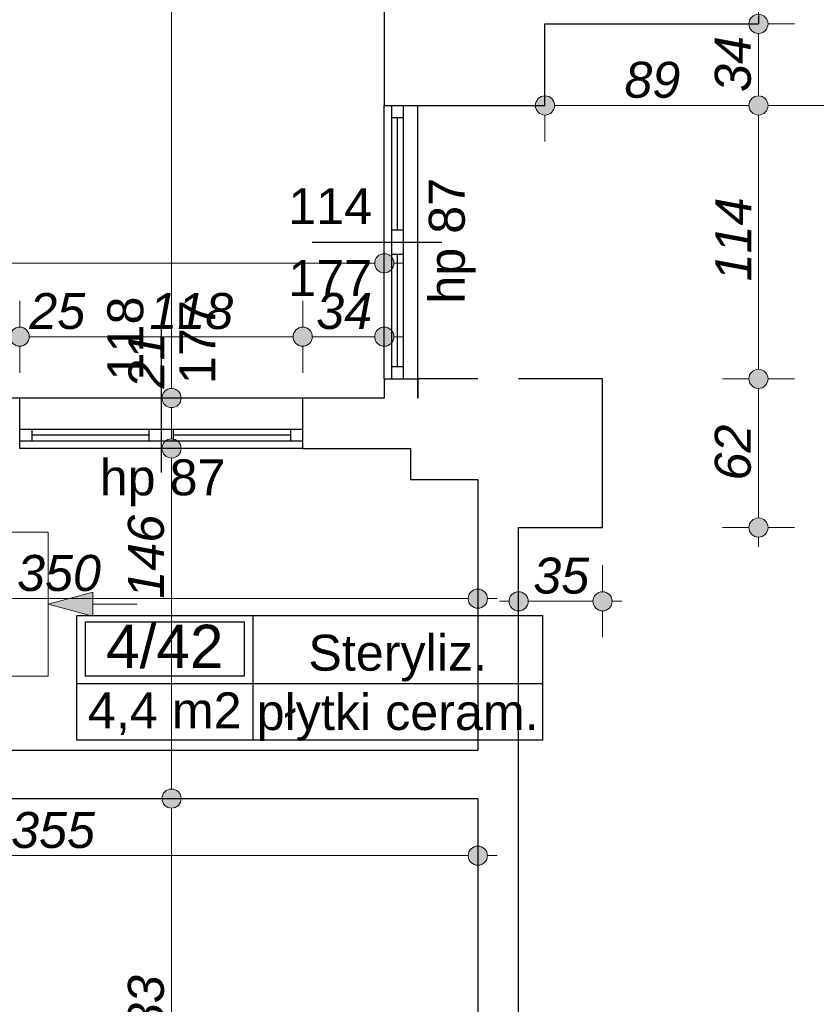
# Model space of a CAD drawing. Header units: millimetres. Extents: x -170998 to -45998, y 10557 to 52557.
# Tile 37 of 92: x -113128 to -109807, y 22062 to 26167. Entities that reach past the tile are written whole.
import ezdxf
from ezdxf.enums import TextEntityAlignment as Align

# ---------------------------------------------------------------- set-up
doc = ezdxf.new("R2010")
doc.units = ezdxf.units.MM
doc.header["$MEASUREMENT"] = 0
for name, color, linetype in [('Linia', 7, 'Continuous'), ('Obiekt', 7, 'Continuous'), ('Okno', 7, 'Continuous'), ('Strefa', 7, 'Continuous'), ('Słup', 7, 'Continuous'), ('Wymiary', 7, 'Continuous'), ('Ściana', 7, 'Continuous')]:
    doc.layers.add(name, color=color, linetype=linetype)
doc.styles.add('Arial', font='txt')
doc.dimstyles.new('GENERATED_STYLE__1', dxfattribs={"dimtxt": 150, "dimasz": 152, "dimexe": 0.18, "dimexo": 0, "dimgap": 0.09, "dimtad": 1, "dimtih": 1, "dimtoh": 1, "dimlfac": 0.1, "dimzin": 0, "dimdsep": 46, "dimtxsty": 'Arial', "dimblk": 'ARROWHEAD_11', "dimblk1": 'ARROWHEAD_11', "dimblk2": 'ARROWHEAD_11', "dimcen": 0.09, "dimclrd": 114, "dimclre": 114, "dimclrt": 114, "dimazin": 0, "dimtfac": 1, "dimtdec": 4, "dimtmove": 0, "dimatfit": 3, "dimfxl": 1, "dimtolj": 1, "dimtzin": 0, "dimarcsym": 0})
doc.dimstyles.new('GENERATED_STYLE__2', dxfattribs={"dimtxt": 150, "dimasz": 152, "dimexe": 0.18, "dimexo": 0, "dimgap": 0.09, "dimtad": 1, "dimlfac": 0.1, "dimzin": 0, "dimdsep": 46, "dimtxsty": 'Arial', "dimblk": 'ARROWHEAD_11', "dimblk1": 'ARROWHEAD_11', "dimblk2": 'ARROWHEAD_11', "dimcen": 0.09, "dimclrd": 114, "dimclre": 114, "dimclrt": 114, "dimazin": 0, "dimtfac": 1, "dimtdec": 4, "dimtmove": 0, "dimatfit": 3, "dimfxl": 1, "dimtolj": 1, "dimtzin": 0, "dimarcsym": 0})
doc.dimstyles.new('GENERATED_STYLE__3', dxfattribs={"dimtxt": 150, "dimasz": 152, "dimexe": 0.18, "dimexo": 0, "dimgap": 0.09, "dimtad": 1, "dimlfac": 0.1, "dimzin": 0, "dimdsep": 46, "dimtxsty": 'Arial', "dimblk": 'ARROWHEAD_11', "dimblk1": 'ARROWHEAD_11', "dimblk2": 'ARROWHEAD_11', "dimcen": 0.09, "dimclrd": 114, "dimclre": 114, "dimclrt": 114, "dimazin": 0, "dimtfac": 1, "dimtdec": 4, "dimtmove": 2, "dimatfit": 3, "dimfxl": 1, "dimtolj": 1, "dimtzin": 0, "dimarcsym": 0})

# ---------------------------------------------------------------- blocks, each defined once
blk = doc.blocks.new('Steryliz._4_42_42', base_point=(-112156.1, 23399.3))
at = {"layer": 'Strefa'}
for p, q in [((-112890.2, 23682.1), (-110948, 23682.1)), ((-112890.2, 23163.5), (-112890.2, 23682.1)), ((-112853.5, 23656.2), (-112192.8, 23656.2)), ((-112853.5, 23429.9), (-112853.5, 23656.2)), ((-112192.8, 23656.2), (-112192.8, 23429.9)), ((-112156.1, 23682.1), (-112156.1, 23163.5)), ((-110948, 23682.1), (-110948, 23163.5)), ((-112192.8, 23429.9), (-112853.5, 23429.9)), ((-112890.2, 23399.3), (-110948, 23399.3)), ((-110948, 23163.5), (-112890.2, 23163.5))]:
    blk.add_line(p, q, dxfattribs=at)
at = {"layer": 'Strefa', "style": 'Arial'}
for tag, height, p in [('ROOM_NUMBER', 180, (-112523.2, 23554.2)), ('ROOM_NAME', 150, (-111552.1, 23527.7)), ('ROOM_CALC_AREA', 150, (-112523.2, 23287.2)), ('floor_f', 150, (-111552.1, 23280.2))]:
    blk.add_attdef(tag, text='', height=height, dxfattribs=at).set_placement(p, align=Align.MIDDLE_CENTER)
blk = doc.blocks.new('*D493')
at = {"layer": 'Wymiary', "linetype": 'Continuous', "lineweight": 13}
for points in [[(-110898, 25809.3), (-110901.1, 25824.6), (-110909.7, 25837.6), (-110922.7, 25846.3), (-110938, 25849.3), (-110953.3, 25846.3), (-110966.3, 25837.6), (-110975, 25824.6), (-110978, 25809.3), (-110975, 25794), (-110966.3, 25781), (-110953.3, 25772.4), (-110938, 25769.3), (-110922.7, 25772.4), (-110909.7, 25781), (-110901.1, 25794)], [(-110008, 25809.3), (-110011.1, 25824.6), (-110019.7, 25837.6), (-110032.7, 25846.3), (-110048, 25849.3), (-110063.3, 25846.3), (-110076.3, 25837.6), (-110085, 25824.6), (-110088, 25809.3), (-110085, 25794), (-110076.3, 25781), (-110063.3, 25772.4), (-110048, 25769.3), (-110032.7, 25772.4), (-110019.7, 25781), (-110011.1, 25794)]]:
    blk.add_hatch(color=114, dxfattribs=at).paths.add_polyline_path(points)
at = {"layer": 'Wymiary', "color": 114, "lineweight": 13}
for p, q in [((-110938, 25849.3), (-110938, 25959.3)), ((-110048, 25849.3), (-110048, 25959.3)), ((-111018, 25809.3), (-110978, 25809.3)), ((-110898, 25809.3), (-110088, 25809.3)), ((-110938, 25659.3), (-110938, 25769.3)), ((-110048, 25659.3), (-110048, 25769.3))]:
    blk.add_line(p, q, dxfattribs=at)
for centre in [(-110938, 25809.3), (-110048, 25809.3)]:
    blk.add_circle(centre, 40, dxfattribs=at)
at = {"layer": 'Wymiary', "color": 114, "lineweight": 13, "insert": (-110606.8, 25839.3), "char_height": 150, "attachment_point": 7, "style": 'Arial'}
blk.add_mtext('\\A1;{\\fArial|b0|i1|c238|p38;89}', dxfattribs=at)
blk = doc.blocks.new('ARROWHEAD_11')
at = {"color": 0, "linetype": 'Continuous', "lineweight": 0}
blk.add_line((0, 0), (-1, 0), dxfattribs=at)
at = {"color": 0, "linetype": 'Continuous', "lineweight": 0, "const_width": 0.25, "flags": 128}
blk.add_lwpolyline([(-0.125, 0, 1), (0.125, 0, 1)], format="xyb", close=True, dxfattribs=at)
blk = doc.blocks.new('*D494')
at = {"layer": 'Wymiary', "linetype": 'Continuous', "lineweight": 13}
for points in [[(-110008, 25809.3), (-110011.1, 25824.6), (-110019.7, 25837.6), (-110032.7, 25846.3), (-110048, 25849.3), (-110063.3, 25846.3), (-110076.3, 25837.6), (-110085, 25824.6), (-110088, 25809.3), (-110085, 25794), (-110076.3, 25781), (-110063.3, 25772.4), (-110048, 25769.3), (-110032.7, 25772.4), (-110019.7, 25781), (-110011.1, 25794)], [(-108888, 25809.3), (-108891.1, 25824.6), (-108899.7, 25837.6), (-108912.7, 25846.3), (-108928, 25849.3), (-108943.3, 25846.3), (-108956.3, 25837.6), (-108965, 25824.6), (-108968, 25809.3), (-108965, 25794), (-108956.3, 25781), (-108943.3, 25772.4), (-108928, 25769.3), (-108912.7, 25772.4), (-108899.7, 25781), (-108891.1, 25794)]]:
    blk.add_hatch(color=114, dxfattribs=at).paths.add_polyline_path(points)
at = {"layer": 'Wymiary', "color": 114, "lineweight": 13}
for p, q in [((-110048, 25849.3), (-110048, 25959.3)), ((-108928, 25849.3), (-108928, 25959.3)), ((-110008, 25809.3), (-108968, 25809.3)), ((-110048, 25659.3), (-110048, 25769.3)), ((-108928, 25659.3), (-108928, 25769.3))]:
    blk.add_line(p, q, dxfattribs=at)
for centre in [(-110048, 25809.3), (-108928, 25809.3)]:
    blk.add_circle(centre, 40, dxfattribs=at)
at = {"layer": 'Wymiary', "color": 114, "lineweight": 13, "insert": (-109651.2, 25839.3), "char_height": 150, "attachment_point": 7, "style": 'Arial'}
blk.add_mtext('\\A1;{\\fArial|b0|i1|c238|p38;112}', dxfattribs=at)
blk = doc.blocks.new('*D503')
at = {"layer": 'Wymiary', "linetype": 'Continuous', "lineweight": 13}
for points in [[(-111008, 23741.9), (-111011.1, 23757.2), (-111019.7, 23770.2), (-111032.7, 23778.9), (-111048, 23781.9), (-111063.3, 23778.9), (-111076.3, 23770.2), (-111085, 23757.2), (-111088, 23741.9), (-111085, 23726.6), (-111076.3, 23713.6), (-111063.3, 23705), (-111048, 23701.9), (-111032.7, 23705), (-111019.7, 23713.6), (-111011.1, 23726.6)], [(-110658, 23741.9), (-110661.1, 23757.2), (-110669.7, 23770.2), (-110682.7, 23778.9), (-110698, 23781.9), (-110713.3, 23778.9), (-110726.3, 23770.2), (-110735, 23757.2), (-110738, 23741.9), (-110735, 23726.6), (-110726.3, 23713.6), (-110713.3, 23705), (-110698, 23701.9), (-110682.7, 23705), (-110669.7, 23713.6), (-110661.1, 23726.6)]]:
    blk.add_hatch(color=114, dxfattribs=at).paths.add_polyline_path(points)
at = {"layer": 'Wymiary', "color": 114, "lineweight": 13}
for p, q in [((-111048, 23781.9), (-111048, 23891.9)), ((-110698, 23781.9), (-110698, 23891.9)), ((-111128, 23741.9), (-111088, 23741.9)), ((-111008, 23741.9), (-110738, 23741.9)), ((-110658, 23741.9), (-110618, 23741.9)), ((-111048, 23591.9), (-111048, 23701.9)), ((-110698, 23591.9), (-110698, 23701.9))]:
    blk.add_line(p, q, dxfattribs=at)
for centre in [(-111048, 23741.9), (-110698, 23741.9)]:
    blk.add_circle(centre, 40, dxfattribs=at)
at = {"layer": 'Wymiary', "color": 114, "lineweight": 13, "insert": (-110986.8, 23771.9), "char_height": 150, "attachment_point": 7, "style": 'Arial'}
blk.add_mtext('\\A1;{\\fArial|b0|i1|c238|p38;35}', dxfattribs=at)
blk = doc.blocks.new('*D504')
at = {"layer": 'Wymiary', "linetype": 'Continuous', "lineweight": 13}
for points in [[(-110008, 24669.3), (-110011.1, 24684.6), (-110019.7, 24697.6), (-110032.7, 24706.3), (-110048, 24709.3), (-110063.3, 24706.3), (-110076.3, 24697.6), (-110085, 24684.6), (-110088, 24669.3), (-110085, 24654), (-110076.3, 24641), (-110063.3, 24632.4), (-110048, 24629.3), (-110032.7, 24632.4), (-110019.7, 24641), (-110011.1, 24654)], [(-110008, 24049.3), (-110011.1, 24064.6), (-110019.7, 24077.6), (-110032.7, 24086.3), (-110048, 24089.3), (-110063.3, 24086.3), (-110076.3, 24077.6), (-110085, 24064.6), (-110088, 24049.3), (-110085, 24034), (-110076.3, 24021), (-110063.3, 24012.4), (-110048, 24009.3), (-110032.7, 24012.4), (-110019.7, 24021), (-110011.1, 24034)]]:
    blk.add_hatch(color=114, dxfattribs=at).paths.add_polyline_path(points)
at = {"layer": 'Wymiary', "color": 114, "lineweight": 13}
for p, q in [((-110088, 24669.3), (-110198, 24669.3)), ((-109898, 24669.3), (-110008, 24669.3)), ((-110048, 24089.3), (-110048, 24629.3)), ((-110088, 24049.3), (-110198, 24049.3)), ((-109898, 24049.3), (-110008, 24049.3)), ((-110048, 23969.3), (-110048, 24009.3))]:
    blk.add_line(p, q, dxfattribs=at)
for centre in [(-110048, 24669.3), (-110048, 24049.3)]:
    blk.add_circle(centre, 40, dxfattribs=at)
at = {"layer": 'Wymiary', "color": 114, "lineweight": 13, "insert": (-110078, 24245.5), "char_height": 150, "attachment_point": 7, "rotation": 90, "style": 'Arial'}
blk.add_mtext('\\A1;{\\fArial|b0|i1|c238|p38;62}', dxfattribs=at)
blk = doc.blocks.new('*D505')
at = {"layer": 'Wymiary', "linetype": 'Continuous', "lineweight": 13}
for points in [[(-110008, 25809.3), (-110011.1, 25824.6), (-110019.7, 25837.6), (-110032.7, 25846.3), (-110048, 25849.3), (-110063.3, 25846.3), (-110076.3, 25837.6), (-110085, 25824.6), (-110088, 25809.3), (-110085, 25794), (-110076.3, 25781), (-110063.3, 25772.4), (-110048, 25769.3), (-110032.7, 25772.4), (-110019.7, 25781), (-110011.1, 25794)], [(-110008, 24669.3), (-110011.1, 24684.6), (-110019.7, 24697.6), (-110032.7, 24706.3), (-110048, 24709.3), (-110063.3, 24706.3), (-110076.3, 24697.6), (-110085, 24684.6), (-110088, 24669.3), (-110085, 24654), (-110076.3, 24641), (-110063.3, 24632.4), (-110048, 24629.3), (-110032.7, 24632.4), (-110019.7, 24641), (-110011.1, 24654)]]:
    blk.add_hatch(color=114, dxfattribs=at).paths.add_polyline_path(points)
at = {"layer": 'Wymiary', "color": 114, "lineweight": 13}
for p, q in [((-110088, 25809.3), (-110198, 25809.3)), ((-109898, 25809.3), (-110008, 25809.3)), ((-110048, 24709.3), (-110048, 25769.3)), ((-110088, 24669.3), (-110198, 24669.3)), ((-109898, 24669.3), (-110008, 24669.3))]:
    blk.add_line(p, q, dxfattribs=at)
for centre in [(-110048, 25809.3), (-110048, 24669.3)]:
    blk.add_circle(centre, 40, dxfattribs=at)
at = {"layer": 'Wymiary', "color": 114, "lineweight": 13, "insert": (-110078, 25076.1), "char_height": 150, "attachment_point": 7, "rotation": 90, "style": 'Arial'}
blk.add_mtext('\\A1;{\\fArial|b0|i1|c238|p38;114}', dxfattribs=at)
blk = doc.blocks.new('*D506')
at = {"layer": 'Wymiary', "linetype": 'Continuous', "lineweight": 13}
for points in [[(-110008, 26149.3), (-110011.1, 26164.6), (-110019.7, 26177.6), (-110032.7, 26186.3), (-110048, 26189.3), (-110063.3, 26186.3), (-110076.3, 26177.6), (-110085, 26164.6), (-110088, 26149.3), (-110085, 26134), (-110076.3, 26121), (-110063.3, 26112.4), (-110048, 26109.3), (-110032.7, 26112.4), (-110019.7, 26121), (-110011.1, 26134)], [(-110008, 25809.3), (-110011.1, 25824.6), (-110019.7, 25837.6), (-110032.7, 25846.3), (-110048, 25849.3), (-110063.3, 25846.3), (-110076.3, 25837.6), (-110085, 25824.6), (-110088, 25809.3), (-110085, 25794), (-110076.3, 25781), (-110063.3, 25772.4), (-110048, 25769.3), (-110032.7, 25772.4), (-110019.7, 25781), (-110011.1, 25794)]]:
    blk.add_hatch(color=114, dxfattribs=at).paths.add_polyline_path(points)
at = {"layer": 'Wymiary', "color": 114, "lineweight": 13}
for p, q in [((-110048, 26189.3), (-110048, 26229.3)), ((-110088, 26149.3), (-110198, 26149.3)), ((-110048, 25849.3), (-110048, 26109.3)), ((-109898, 26149.3), (-110008, 26149.3)), ((-110088, 25809.3), (-110198, 25809.3)), ((-109898, 25809.3), (-110008, 25809.3))]:
    blk.add_line(p, q, dxfattribs=at)
for centre in [(-110048, 26149.3), (-110048, 25809.3)]:
    blk.add_circle(centre, 40, dxfattribs=at)
at = {"layer": 'Wymiary', "color": 114, "lineweight": 13, "insert": (-110078, 25865.5), "char_height": 150, "attachment_point": 7, "rotation": 90, "style": 'Arial'}
blk.add_mtext('\\A1;{\\fArial|b0|i1|c238|p38;34}', dxfattribs=at)
blk = doc.blocks.new('*D526')
at = {"layer": 'Wymiary', "linetype": 'Continuous', "lineweight": 13}
for points in [[(-112454.8, 22919.3), (-112457.8, 22934.6), (-112466.5, 22947.6), (-112479.5, 22956.3), (-112494.8, 22959.3), (-112510.1, 22956.3), (-112523.1, 22947.6), (-112531.7, 22934.6), (-112534.8, 22919.3), (-112531.7, 22904), (-112523.1, 22891), (-112510.1, 22882.4), (-112494.8, 22879.3), (-112479.5, 22882.4), (-112466.5, 22891), (-112457.8, 22904)], [(-112454.8, 21089.3), (-112457.8, 21104.6), (-112466.5, 21117.6), (-112479.5, 21126.3), (-112494.8, 21129.3), (-112510.1, 21126.3), (-112523.1, 21117.6), (-112531.7, 21104.6), (-112534.8, 21089.3), (-112531.7, 21074), (-112523.1, 21061), (-112510.1, 21052.4), (-112494.8, 21049.3), (-112479.5, 21052.4), (-112466.5, 21061), (-112457.8, 21074)]]:
    blk.add_hatch(color=114, dxfattribs=at).paths.add_polyline_path(points)
at = {"layer": 'Wymiary', "color": 114, "lineweight": 13}
for p, q in [((-112534.8, 22919.3), (-112644.8, 22919.3)), ((-112344.8, 22919.3), (-112454.8, 22919.3)), ((-112494.8, 21129.3), (-112494.8, 22879.3)), ((-112534.8, 21089.3), (-112644.8, 21089.3)), ((-112344.8, 21089.3), (-112454.8, 21089.3))]:
    blk.add_line(p, q, dxfattribs=at)
for centre in [(-112494.8, 22919.3), (-112494.8, 21089.3)]:
    blk.add_circle(centre, 40, dxfattribs=at)
at = {"layer": 'Wymiary', "color": 114, "lineweight": 13, "insert": (-112524.8, 21833.6), "char_height": 150, "attachment_point": 7, "rotation": 90, "style": 'Arial'}
blk.add_mtext('\\A1;{\\fArial|b0|i1|c238|p38;183}', dxfattribs=at)
blk = doc.blocks.new('*D527')
at = {"layer": 'Wymiary', "linetype": 'Continuous', "lineweight": 13}
for points in [[(-112454.8, 24379.3), (-112457.8, 24394.6), (-112466.5, 24407.6), (-112479.5, 24416.3), (-112494.8, 24419.3), (-112510.1, 24416.3), (-112523.1, 24407.6), (-112531.7, 24394.6), (-112534.8, 24379.3), (-112531.7, 24364), (-112523.1, 24351), (-112510.1, 24342.4), (-112494.8, 24339.3), (-112479.5, 24342.4), (-112466.5, 24351), (-112457.8, 24364)], [(-112454.8, 22919.3), (-112457.8, 22934.6), (-112466.5, 22947.6), (-112479.5, 22956.3), (-112494.8, 22959.3), (-112510.1, 22956.3), (-112523.1, 22947.6), (-112531.7, 22934.6), (-112534.8, 22919.3), (-112531.7, 22904), (-112523.1, 22891), (-112510.1, 22882.4), (-112494.8, 22879.3), (-112479.5, 22882.4), (-112466.5, 22891), (-112457.8, 22904)]]:
    blk.add_hatch(color=114, dxfattribs=at).paths.add_polyline_path(points)
at = {"layer": 'Wymiary', "color": 114, "lineweight": 13}
for p, q in [((-112534.8, 24379.3), (-112644.8, 24379.3)), ((-112344.8, 24379.3), (-112454.8, 24379.3)), ((-112494.8, 22959.3), (-112494.8, 24339.3)), ((-112534.8, 22919.3), (-112644.8, 22919.3)), ((-112344.8, 22919.3), (-112454.8, 22919.3))]:
    blk.add_line(p, q, dxfattribs=at)
for centre in [(-112494.8, 24379.3), (-112494.8, 22919.3)]:
    blk.add_circle(centre, 40, dxfattribs=at)
at = {"layer": 'Wymiary', "color": 114, "lineweight": 13, "insert": (-112524.8, 23753), "char_height": 150, "attachment_point": 7, "rotation": 90, "style": 'Arial'}
blk.add_mtext('\\A1;{\\fArial|b0|i1|c238|p38;146}', dxfattribs=at)
blk = doc.blocks.new('*D528')
at = {"layer": 'Wymiary', "linetype": 'Continuous', "lineweight": 13}
for points in [[(-112454.8, 24589.3), (-112457.8, 24604.6), (-112466.5, 24617.6), (-112479.5, 24626.3), (-112494.8, 24629.3), (-112510.1, 24626.3), (-112523.1, 24617.6), (-112531.7, 24604.6), (-112534.8, 24589.3), (-112531.7, 24574), (-112523.1, 24561), (-112510.1, 24552.4), (-112494.8, 24549.3), (-112479.5, 24552.4), (-112466.5, 24561), (-112457.8, 24574)], [(-112454.8, 24379.3), (-112457.8, 24394.6), (-112466.5, 24407.6), (-112479.5, 24416.3), (-112494.8, 24419.3), (-112510.1, 24416.3), (-112523.1, 24407.6), (-112531.7, 24394.6), (-112534.8, 24379.3), (-112531.7, 24364), (-112523.1, 24351), (-112510.1, 24342.4), (-112494.8, 24339.3), (-112479.5, 24342.4), (-112466.5, 24351), (-112457.8, 24364)]]:
    blk.add_hatch(color=114, dxfattribs=at).paths.add_polyline_path(points)
at = {"layer": 'Wymiary', "color": 114, "lineweight": 13}
for p, q in [((-112534.8, 24589.3), (-112644.8, 24589.3)), ((-112494.8, 24419.3), (-112494.8, 24549.3)), ((-112344.8, 24589.3), (-112454.8, 24589.3)), ((-112534.8, 24379.3), (-112644.8, 24379.3)), ((-112344.8, 24379.3), (-112454.8, 24379.3))]:
    blk.add_line(p, q, dxfattribs=at)
for centre in [(-112494.8, 24589.3), (-112494.8, 24379.3)]:
    blk.add_circle(centre, 40, dxfattribs=at)
blk = doc.blocks.new('*D529')
at = {"layer": 'Wymiary', "linetype": 'Continuous', "lineweight": 13}
for points in [[(-112454.8, 28539.3), (-112457.8, 28554.6), (-112466.5, 28567.6), (-112479.5, 28576.3), (-112494.8, 28579.3), (-112510.1, 28576.3), (-112523.1, 28567.6), (-112531.7, 28554.6), (-112534.8, 28539.3), (-112531.7, 28524), (-112523.1, 28511), (-112510.1, 28502.4), (-112494.8, 28499.3), (-112479.5, 28502.4), (-112466.5, 28511), (-112457.8, 28524)], [(-112454.8, 24589.3), (-112457.8, 24604.6), (-112466.5, 24617.6), (-112479.5, 24626.3), (-112494.8, 24629.3), (-112510.1, 24626.3), (-112523.1, 24617.6), (-112531.7, 24604.6), (-112534.8, 24589.3), (-112531.7, 24574), (-112523.1, 24561), (-112510.1, 24552.4), (-112494.8, 24549.3), (-112479.5, 24552.4), (-112466.5, 24561), (-112457.8, 24574)]]:
    blk.add_hatch(color=114, dxfattribs=at).paths.add_polyline_path(points)
at = {"layer": 'Wymiary', "color": 114, "lineweight": 13}
for p, q in [((-112494.8, 28579.3), (-112494.8, 28619.3)), ((-112534.8, 28539.3), (-112644.8, 28539.3)), ((-112344.8, 28539.3), (-112454.8, 28539.3)), ((-112494.8, 24629.3), (-112494.8, 28499.3)), ((-112534.8, 24589.3), (-112644.8, 24589.3)), ((-112344.8, 24589.3), (-112454.8, 24589.3))]:
    blk.add_line(p, q, dxfattribs=at)
for centre in [(-112494.8, 28539.3), (-112494.8, 24589.3)]:
    blk.add_circle(centre, 40, dxfattribs=at)
at = {"layer": 'Wymiary', "color": 114, "lineweight": 13, "char_height": 150, "attachment_point": 7, "rotation": 90, "style": 'Arial'}
for s, insert in [('\\A1;{\\fArial|b0|i1|c238|p38;395}', (-112524.8, 26507.4)), ('\\A1;{\\fArial|b0|i1|c238|p38;21}', (-112524.8, 24629.3))]:
    blk.add_mtext(s, dxfattribs=dict(at, insert=insert))
blk = doc.blocks.new('*D530')
at = {"layer": 'Wymiary', "linetype": 'Continuous', "lineweight": 13}
for points in [[(-113521.6, 29719.3), (-113524.7, 29734.6), (-113533.4, 29747.6), (-113546.3, 29756.3), (-113561.6, 29759.3), (-113576.9, 29756.3), (-113589.9, 29747.6), (-113598.6, 29734.6), (-113601.6, 29719.3), (-113598.6, 29704), (-113589.9, 29691), (-113576.9, 29682.4), (-113561.6, 29679.3), (-113546.3, 29682.4), (-113533.4, 29691), (-113524.7, 29704)], [(-113521.6, 24589.3), (-113524.7, 24604.6), (-113533.4, 24617.6), (-113546.3, 24626.3), (-113561.6, 24629.3), (-113576.9, 24626.3), (-113589.9, 24617.6), (-113598.6, 24604.6), (-113601.6, 24589.3), (-113598.6, 24574), (-113589.9, 24561), (-113576.9, 24552.4), (-113561.6, 24549.3), (-113546.3, 24552.4), (-113533.4, 24561), (-113524.7, 24574)]]:
    blk.add_hatch(color=114, dxfattribs=at).paths.add_polyline_path(points)
at = {"layer": 'Wymiary', "color": 114, "lineweight": 13}
for p, q in [((-113561.6, 29759.3), (-113561.6, 29799.3)), ((-113601.6, 29719.3), (-113711.6, 29719.3)), ((-113411.6, 29719.3), (-113521.6, 29719.3)), ((-113561.6, 24629.3), (-113561.6, 29679.3)), ((-113601.6, 24589.3), (-113711.6, 24589.3)), ((-113561.6, 24509.3), (-113561.6, 24549.3)), ((-113411.6, 24589.3), (-113521.6, 24589.3))]:
    blk.add_line(p, q, dxfattribs=at)
for centre in [(-113561.6, 29719.3), (-113561.6, 24589.3)]:
    blk.add_circle(centre, 40, dxfattribs=at)
at = {"layer": 'Wymiary', "color": 114, "lineweight": 13, "insert": (-113591.6, 26983.6), "char_height": 150, "attachment_point": 7, "rotation": 90, "style": 'Arial'}
blk.add_mtext('\\A1;{\\fArial|b0|i1|c238|p38;513}', dxfattribs=at)
blk = doc.blocks.new('*D545')
at = {"layer": 'Wymiary', "linetype": 'Continuous', "lineweight": 13}
for points in [[(-113338, 24845.1), (-113341.1, 24860.4), (-113349.7, 24873.3), (-113362.7, 24882), (-113378, 24885.1), (-113393.3, 24882), (-113406.3, 24873.3), (-113415, 24860.4), (-113418, 24845.1), (-113415, 24829.8), (-113406.3, 24816.8), (-113393.3, 24808.1), (-113378, 24805.1), (-113362.7, 24808.1), (-113349.7, 24816.8), (-113341.1, 24829.8)], [(-113088, 24845.1), (-113091.1, 24860.4), (-113099.7, 24873.3), (-113112.7, 24882), (-113128, 24885.1), (-113143.3, 24882), (-113156.3, 24873.3), (-113165, 24860.4), (-113168, 24845.1), (-113165, 24829.8), (-113156.3, 24816.8), (-113143.3, 24808.1), (-113128, 24805.1), (-113112.7, 24808.1), (-113099.7, 24816.8), (-113091.1, 24829.8)]]:
    blk.add_hatch(color=114, dxfattribs=at).paths.add_polyline_path(points)
at = {"layer": 'Wymiary', "color": 114, "lineweight": 13}
for p, q in [((-113378, 24885.1), (-113378, 24995.1)), ((-113128, 24885.1), (-113128, 24995.1)), ((-113338, 24845.1), (-113168, 24845.1)), ((-113378, 24695.1), (-113378, 24805.1)), ((-113128, 24695.1), (-113128, 24805.1))]:
    blk.add_line(p, q, dxfattribs=at)
for centre in [(-113378, 24845.1), (-113128, 24845.1)]:
    blk.add_circle(centre, 40, dxfattribs=at)
blk = doc.blocks.new('*D546')
at = {"layer": 'Wymiary', "linetype": 'Continuous', "lineweight": 13}
for points in [[(-113088, 24845.1), (-113091.1, 24860.4), (-113099.7, 24873.3), (-113112.7, 24882), (-113128, 24885.1), (-113143.3, 24882), (-113156.3, 24873.3), (-113165, 24860.4), (-113168, 24845.1), (-113165, 24829.8), (-113156.3, 24816.8), (-113143.3, 24808.1), (-113128, 24805.1), (-113112.7, 24808.1), (-113099.7, 24816.8), (-113091.1, 24829.8)], [(-111908, 24845.1), (-111911.1, 24860.4), (-111919.7, 24873.3), (-111932.7, 24882), (-111948, 24885.1), (-111963.3, 24882), (-111976.3, 24873.3), (-111985, 24860.4), (-111988, 24845.1), (-111985, 24829.8), (-111976.3, 24816.8), (-111963.3, 24808.1), (-111948, 24805.1), (-111932.7, 24808.1), (-111919.7, 24816.8), (-111911.1, 24829.8)]]:
    blk.add_hatch(color=114, dxfattribs=at).paths.add_polyline_path(points)
at = {"layer": 'Wymiary', "color": 114, "lineweight": 13}
for p, q in [((-113128, 24885.1), (-113128, 24995.1)), ((-111948, 24885.1), (-111948, 24995.1)), ((-113088, 24845.1), (-111988, 24845.1)), ((-113128, 24695.1), (-113128, 24805.1)), ((-111948, 24695.1), (-111948, 24805.1))]:
    blk.add_line(p, q, dxfattribs=at)
for centre in [(-113128, 24845.1), (-111948, 24845.1)]:
    blk.add_circle(centre, 40, dxfattribs=at)
at = {"layer": 'Wymiary', "color": 114, "lineweight": 13, "char_height": 150, "attachment_point": 7, "style": 'Arial'}
for s, insert in [('\\A1;{\\fArial|b0|i1|c238|p38;25}', (-113088, 24875.1)), ('\\A1;{\\fArial|b0|i1|c238|p38;118}', (-112587.4, 24875.1))]:
    blk.add_mtext(s, dxfattribs=dict(at, insert=insert))
blk = doc.blocks.new('*D547')
at = {"layer": 'Wymiary', "linetype": 'Continuous', "lineweight": 13}
for points in [[(-111908, 24845.1), (-111911.1, 24860.4), (-111919.7, 24873.3), (-111932.7, 24882), (-111948, 24885.1), (-111963.3, 24882), (-111976.3, 24873.3), (-111985, 24860.4), (-111988, 24845.1), (-111985, 24829.8), (-111976.3, 24816.8), (-111963.3, 24808.1), (-111948, 24805.1), (-111932.7, 24808.1), (-111919.7, 24816.8), (-111911.1, 24829.8)], [(-111568, 24845.1), (-111571.1, 24860.4), (-111579.7, 24873.3), (-111592.7, 24882), (-111608, 24885.1), (-111623.3, 24882), (-111636.3, 24873.3), (-111645, 24860.4), (-111648, 24845.1), (-111645, 24829.8), (-111636.3, 24816.8), (-111623.3, 24808.1), (-111608, 24805.1), (-111592.7, 24808.1), (-111579.7, 24816.8), (-111571.1, 24829.8)]]:
    blk.add_hatch(color=114, dxfattribs=at).paths.add_polyline_path(points)
at = {"layer": 'Wymiary', "color": 114, "lineweight": 13}
for p, q in [((-111948, 24885.1), (-111948, 24995.1)), ((-111608, 24885.1), (-111608, 24995.1)), ((-111908, 24845.1), (-111648, 24845.1)), ((-111568, 24845.1), (-111528, 24845.1)), ((-111948, 24695.1), (-111948, 24805.1)), ((-111608, 24695.1), (-111608, 24805.1))]:
    blk.add_line(p, q, dxfattribs=at)
for centre in [(-111948, 24845.1), (-111608, 24845.1)]:
    blk.add_circle(centre, 40, dxfattribs=at)
at = {"layer": 'Wymiary', "color": 114, "lineweight": 13, "insert": (-111891.8, 24875.1), "char_height": 150, "attachment_point": 7, "style": 'Arial'}
blk.add_mtext('\\A1;{\\fArial|b0|i1|c238|p38;34}', dxfattribs=at)
blk = doc.blocks.new('*D548')
at = {"layer": 'Wymiary', "linetype": 'Continuous', "lineweight": 13}
for points in [[(-118168, 25151.3), (-118171.1, 25166.6), (-118179.7, 25179.5), (-118192.7, 25188.2), (-118208, 25191.3), (-118223.3, 25188.2), (-118236.3, 25179.5), (-118245, 25166.6), (-118248, 25151.3), (-118245, 25135.9), (-118236.3, 25123), (-118223.3, 25114.3), (-118208, 25111.3), (-118192.7, 25114.3), (-118179.7, 25123), (-118171.1, 25135.9)], [(-111568, 25151.3), (-111571.1, 25166.6), (-111579.7, 25179.5), (-111592.7, 25188.2), (-111608, 25191.3), (-111623.3, 25188.2), (-111636.3, 25179.5), (-111645, 25166.6), (-111648, 25151.3), (-111645, 25135.9), (-111636.3, 25123), (-111623.3, 25114.3), (-111608, 25111.3), (-111592.7, 25114.3), (-111579.7, 25123), (-111571.1, 25135.9)]]:
    blk.add_hatch(color=114, dxfattribs=at).paths.add_polyline_path(points)
at = {"layer": 'Wymiary', "color": 114, "lineweight": 13}
for p, q in [((-118208, 25191.3), (-118208, 25301.3)), ((-111608, 25191.3), (-111608, 25301.3)), ((-118288, 25151.3), (-118248, 25151.3)), ((-118168, 25151.3), (-111648, 25151.3)), ((-111568, 25151.3), (-111528, 25151.3)), ((-118208, 25001.3), (-118208, 25111.3)), ((-111608, 25001.3), (-111608, 25111.3))]:
    blk.add_line(p, q, dxfattribs=at)
for centre in [(-118208, 25151.3), (-111608, 25151.3)]:
    blk.add_circle(centre, 40, dxfattribs=at)
at = {"layer": 'Wymiary', "color": 114, "lineweight": 13, "insert": (-115078.8, 25181.3), "char_height": 150, "attachment_point": 7, "style": 'Arial'}
blk.add_mtext('\\A1;{\\fArial|b0|i1|c238|p38;660}', dxfattribs=at)
blk = doc.blocks.new('*D586')
at = {"layer": 'Wymiary', "linetype": 'Continuous', "lineweight": 13}
for points in [[(-114678, 23753), (-114681.1, 23768.3), (-114689.7, 23781.2), (-114702.7, 23789.9), (-114718, 23793), (-114733.3, 23789.9), (-114746.3, 23781.2), (-114755, 23768.3), (-114758, 23753), (-114755, 23737.6), (-114746.3, 23724.7), (-114733.3, 23716), (-114718, 23713), (-114702.7, 23716), (-114689.7, 23724.7), (-114681.1, 23737.6)], [(-111178, 23753), (-111181.1, 23768.3), (-111189.7, 23781.2), (-111202.7, 23789.9), (-111218, 23793), (-111233.3, 23789.9), (-111246.3, 23781.2), (-111255, 23768.3), (-111258, 23753), (-111255, 23737.6), (-111246.3, 23724.7), (-111233.3, 23716), (-111218, 23713), (-111202.7, 23716), (-111189.7, 23724.7), (-111181.1, 23737.6)]]:
    blk.add_hatch(color=114, dxfattribs=at).paths.add_polyline_path(points)
at = {"layer": 'Wymiary', "color": 114, "lineweight": 13}
for p, q in [((-114718, 23793), (-114718, 23903)), ((-111218, 23793), (-111218, 23903)), ((-114678, 23753), (-111258, 23753)), ((-111178, 23753), (-111138, 23753)), ((-114718, 23603), (-114718, 23713)), ((-111218, 23603), (-111218, 23713))]:
    blk.add_line(p, q, dxfattribs=at)
for centre in [(-114718, 23753), (-111218, 23753)]:
    blk.add_circle(centre, 40, dxfattribs=at)
at = {"layer": 'Wymiary', "color": 114, "lineweight": 13, "insert": (-113138.8, 23783), "char_height": 150, "attachment_point": 7, "style": 'Arial'}
blk.add_mtext('\\A1;{\\fArial|b0|i1|c238|p38;350}', dxfattribs=at)
blk = doc.blocks.new('*D587')
at = {"layer": 'Wymiary', "linetype": 'Continuous', "lineweight": 13}
for points in [[(-114728, 22681.4), (-114731.1, 22696.7), (-114739.7, 22709.7), (-114752.7, 22718.4), (-114768, 22721.4), (-114783.3, 22718.4), (-114796.3, 22709.7), (-114805, 22696.7), (-114808, 22681.4), (-114805, 22666.1), (-114796.3, 22653.1), (-114783.3, 22644.5), (-114768, 22641.4), (-114752.7, 22644.5), (-114739.7, 22653.1), (-114731.1, 22666.1)], [(-111178, 22681.4), (-111181.1, 22696.7), (-111189.7, 22709.7), (-111202.7, 22718.4), (-111218, 22721.4), (-111233.3, 22718.4), (-111246.3, 22709.7), (-111255, 22696.7), (-111258, 22681.4), (-111255, 22666.1), (-111246.3, 22653.1), (-111233.3, 22644.5), (-111218, 22641.4), (-111202.7, 22644.5), (-111189.7, 22653.1), (-111181.1, 22666.1)]]:
    blk.add_hatch(color=114, dxfattribs=at).paths.add_polyline_path(points)
at = {"layer": 'Wymiary', "color": 114, "lineweight": 13}
for p, q in [((-114768, 22721.4), (-114768, 22831.4)), ((-111218, 22721.4), (-111218, 22831.4)), ((-114848, 22681.4), (-114808, 22681.4)), ((-114728, 22681.4), (-111258, 22681.4)), ((-111178, 22681.4), (-111138, 22681.4)), ((-114768, 22531.4), (-114768, 22641.4)), ((-111218, 22531.4), (-111218, 22641.4))]:
    blk.add_line(p, q, dxfattribs=at)
for centre in [(-114768, 22681.4), (-111218, 22681.4)]:
    blk.add_circle(centre, 40, dxfattribs=at)
at = {"layer": 'Wymiary', "color": 114, "lineweight": 13, "insert": (-113163.8, 22711.4), "char_height": 150, "attachment_point": 7, "style": 'Arial'}
blk.add_mtext('\\A1;{\\fArial|b0|i1|c238|p38;355}', dxfattribs=at)

msp = doc.modelspace()

# ---------------------------------------------------------------- hatches: boundary and pattern name
at = {"layer": 'Linia', "linetype": 'Continuous', "lineweight": 13}
msp.add_hatch(color=150, dxfattribs=at).paths.add_polyline_path([(-113009.076, 23729.966), (-112822.473, 23679.966), (-112822.473, 23779.966)])

# ---------------------------------------------------------------- linework, layer by layer
at = {"layer": 'Linia', "color": 150, "lineweight": 13}
for p, q in [((-113009.076, 24029.566), (-113609.076, 24029.566)), ((-113009.076, 23430.366), (-113009.076, 24029.566)), ((-113009.076, 23729.966), (-112822.473, 23779.966)), ((-112822.473, 23779.966), (-112822.473, 23679.966)), ((-113009.076, 23729.966), (-112822.473, 23679.966)), ((-112638.701, 23729.966), (-112822.473, 23729.966)), ((-113609.076, 23429.566), (-113009.076, 23429.566))]:
    msp.add_line(p, q, dxfattribs=at)
at = {"layer": 'Obiekt'}
for p, q in [((-111908.019, 25239.32), (-111368.019, 25239.32)), ((-112538.019, 24889.32), (-112538.019, 24279.32))]:
    msp.add_line(p, q, dxfattribs=at)
at = {"layer": 'Okno'}
for p, q in [((-111608.019, 24669.32), (-111608.019, 25809.32)), ((-111578.019, 25809.32), (-111578.019, 25759.32)), ((-111578.019, 25809.32), (-111528.019, 25809.32)), ((-111528.019, 25759.32), (-111528.019, 25809.32)), ((-111468.019, 24669.32), (-111468.019, 25809.32)), ((-111578.019, 25759.32), (-111528.019, 25759.32)), ((-111578.019, 25759.32), (-111578.019, 25289.32)), ((-111553.019, 25289.32), (-111553.019, 25759.32)), ((-111528.019, 25289.32), (-111528.019, 25759.32)), ((-111528.019, 25289.32), (-111578.019, 25289.32)), ((-111578.019, 25289.32), (-111578.019, 25239.32)), ((-111528.019, 25239.32), (-111528.019, 25289.32)), ((-111578.019, 25239.32), (-111578.019, 25189.32)), ((-111528.019, 25189.32), (-111528.019, 25239.32)), ((-111578.019, 25189.32), (-111528.019, 25189.32)), ((-111578.019, 25189.32), (-111578.019, 24719.32)), ((-111553.019, 24719.32), (-111553.019, 25189.32)), ((-111528.019, 24719.32), (-111528.019, 25189.32)), ((-111528.019, 24719.32), (-111578.019, 24719.32)), ((-111578.019, 24719.32), (-111578.019, 24669.32)), ((-111528.019, 24669.32), (-111528.019, 24719.32)), ((-111578.019, 24669.32), (-111528.019, 24669.32)), ((-111948.019, 24589.32), (-113128.019, 24589.32)), ((-113128.019, 24459.32), (-113078.019, 24459.32)), ((-113128.019, 24409.32), (-113128.019, 24459.32)), ((-113078.019, 24459.32), (-113078.019, 24409.32)), ((-113078.019, 24459.32), (-112588.019, 24459.32)), ((-112588.019, 24434.32), (-113078.019, 24434.32)), ((-112588.019, 24409.32), (-112588.019, 24459.32)), ((-112588.019, 24459.32), (-112538.019, 24459.32)), ((-112538.019, 24459.32), (-112488.019, 24459.32)), ((-112488.019, 24459.32), (-112488.019, 24409.32)), ((-112488.019, 24459.32), (-111998.019, 24459.32)), ((-111998.019, 24434.32), (-112488.019, 24434.32)), ((-111998.019, 24409.32), (-111998.019, 24459.32)), ((-111998.019, 24459.32), (-111948.019, 24459.32)), ((-111948.019, 24409.32), (-111948.019, 24459.32)), ((-113078.019, 24409.32), (-113128.019, 24409.32)), ((-112588.019, 24409.32), (-113078.019, 24409.32)), ((-112538.019, 24409.32), (-112588.019, 24409.32)), ((-112488.019, 24409.32), (-112538.019, 24409.32)), ((-111998.019, 24409.32), (-112488.019, 24409.32)), ((-111948.019, 24409.32), (-111998.019, 24409.32)), ((-111948.019, 24379.32), (-113128.019, 24379.32))]:
    msp.add_line(p, q, dxfattribs=at)
at = {"layer": 'Słup'}
for p, q in [((-110938.019, 25809.32), (-110938.019, 26149.32)), ((-111408.019, 25809.32), (-110938.019, 25809.32)), ((-110698.019, 24669.32), (-111048.019, 24669.32)), ((-110698.019, 24049.32), (-110698.019, 24669.32)), ((-111498.019, 24379.32), (-111498.019, 24249.32)), ((-111498.019, 24249.32), (-111218.019, 24249.32)), ((-111048.019, 24049.32), (-110698.019, 24049.32))]:
    msp.add_line(p, q, dxfattribs=at)
at = {"layer": 'Ściana'}
for p, q in [((-110048.019, 26184.32), (-110048.019, 26149.32)), ((-111608.019, 25809.32), (-111578.019, 25809.32)), ((-111578.019, 25809.32), (-111528.019, 25809.32)), ((-111528.019, 25809.32), (-111468.019, 25809.32)), ((-111608.019, 24669.32), (-111578.019, 24669.32)), ((-111578.019, 24669.32), (-111528.019, 24669.32)), ((-111528.019, 24669.32), (-111468.019, 24669.32)), ((-113128.019, 24459.32), (-113128.019, 24589.32)), ((-111948.019, 24459.32), (-111948.019, 24589.32)), ((-113128.019, 24409.32), (-113128.019, 24459.32)), ((-111948.019, 24409.32), (-111948.019, 24459.32)), ((-113128.019, 24379.32), (-113128.019, 24409.32)), ((-111948.019, 24379.32), (-111948.019, 24409.32))]:
    msp.add_line(p, q, dxfattribs=at)
at = {"layer": 'Ściana', "flags": 128}
for points in [[(-111608.019, 28299.32), (-111608.019, 25809.32)], [(-110938.019, 26149.32), (-110048.019, 26149.32)], [(-111468.019, 25809.32), (-111408.019, 25809.32)], [(-111608.019, 24669.32), (-111608.019, 24589.32)], [(-111468.019, 24589.32), (-111468.019, 24669.32)], [(-111218.019, 24669.32), (-111468.019, 24669.32)], [(-111468.019, 24669.32), (-111468.019, 24589.32)], [(-113128.019, 24589.32), (-113378.019, 24589.32)], [(-111608.019, 24589.32), (-111948.019, 24589.32)], [(-111948.019, 24379.32), (-111498.019, 24379.32)], [(-111218.019, 24249.32), (-111218.019, 23119.32)], [(-111048.019, 21519.32), (-111048.019, 24049.32)], [(-111218.019, 23119.32), (-114718.019, 23119.32)], [(-114768.019, 22919.32), (-111218.019, 22919.32)], [(-111218.019, 22919.32), (-111218.019, 21369.32)]]:
    msp.add_lwpolyline(points, dxfattribs=at)

# ---------------------------------------------------------------- block references
at = {"layer": 'Strefa'}
ref = msp.add_blockref('Steryliz._4_42_42', (-112156.141, 23399.259), dxfattribs=at)
ref.add_attrib('ROOM_NAME', 'Steryliz.', dxfattribs={"color": 7, "height": 150, "style": 'Arial'}).set_placement((-111552.057, 23527.659), align=Align.MIDDLE_CENTER)
ref.add_attrib('ROOM_NUMBER', '4/42', dxfattribs={"color": 7, "height": 180, "style": 'Arial'}).set_placement((-112523.161, 23554.207), align=Align.MIDDLE_CENTER)
ref.add_attrib('ROOM_CALC_AREA', '4,4 m2', dxfattribs={"color": 7, "height": 150, "style": 'Arial'}).set_placement((-112523.161, 23287.205), align=Align.MIDDLE_CENTER)
ref.add_attrib('floor_f', 'płytki ceram.', dxfattribs={"color": 7, "height": 150, "style": 'Arial'}).set_placement((-111552.057, 23280.159), align=Align.MIDDLE_CENTER)

# ---------------------------------------------------------------- texts
at = {"layer": 'Obiekt', "char_height": 150, "attachment_point": 7, "rotation": 90, "style": 'Arial'}
for s, insert in [('\\A1;{\\fArial|b0|i0|c238|p38;hp 87}', (-111227.185, 24982.863)), ('\\A1;{\\fArial|b0|i0|c238|p38;118}', (-112610.55, 24662.92)), ('\\A1;{\\fArial|b0|i0|c238|p38;177}', (-112313.019, 24647.834))]:
    msp.add_mtext(s, dxfattribs=dict(at, insert=insert))
at = {"layer": 'Obiekt', "char_height": 150, "attachment_point": 7, "style": 'Arial'}
for s, insert in [('\\A1;{\\fArial|b0|i0|c238|p38;114}', (-112008.019, 25314.321)), ('\\A1;{\\fArial|b0|i0|c238|p38;177}', (-112008.019, 25014.321)), ('\\A1;{\\fArial|b0|i0|c238|p38;hp 87}', (-112794.476, 24138.486))]:
    msp.add_mtext(s, dxfattribs=dict(at, insert=insert))

# ---------------------------------------------------------------- dimensions: what is measured, and where the dimension line sits
at = {"layer": 'Wymiary', "color": 114, "lineweight": 13}
for base, p1, p2, dimstyle, picture, middle in [((-113561.64, 29719.32), (-111608.019, 24589.32), (-113278.019, 29719.32), 'GENERATED_STYLE__2', '*D530', (-113666.64, 27154.32)), ((-112494.79, 28539.32), (-114838.019, 24589.32), (-112178.019, 28539.32), 'GENERATED_STYLE__2', '*D529', (-112599.79, 26678.149)), ((-110048.019, 26149.32), (-111608.019, 25809.32), (-110938.019, 26149.32), 'GENERATED_STYLE__2', '*D506', (-110153.019, 25979.32)), ((-110048.019, 25809.32), (-110698.019, 24669.32), (-111608.019, 25809.32), 'GENERATED_STYLE__2', '*D505', (-110153.019, 25239.32)), ((-112494.79, 24589.32), (-111468.019, 24379.32), (-114838.019, 24589.32), 'GENERATED_STYLE__2', '*D528', (-112599.79, 24743.149)), ((-110048.019, 24669.32), (-110698.019, 24049.32), (-110698.019, 24669.32), 'GENERATED_STYLE__2', '*D504', (-110153.019, 24359.32)), ((-112494.79, 24379.32), (-111218.019, 22919.32), (-111468.019, 24379.32), 'GENERATED_STYLE__3', '*D527', (-112599.79, 23923.695)), ((-112494.79, 22919.32), (-111498.019, 21089.32), (-111218.019, 22919.32), 'GENERATED_STYLE__2', '*D526', (-112599.79, 22004.32))]:
    dim = msp.add_linear_dim(base=base, p1=p1, p2=p2, angle=90, dimstyle=dimstyle, dxfattribs=at)
    dim.commit()
    dim.dimension.update_dxf_attribs({"geometry": picture, "text_midpoint": middle, "dimtype": 160, "text_rotation": 90})
for base, p1, p2, picture, middle in [((-110048.019, 25809.32), (-110938.019, 26149.32), (-110048.019, 26149.32), '*D493', (-110493.019, 25914.32)), ((-108928.019, 25809.32), (-110048.019, 26149.32), (-108928.019, 26149.32), '*D494', (-109488.019, 25914.32)), ((-111608.019, 25151.25), (-118208.019, 24589.32), (-111608.019, 24589.32), '*D548', (-114908.019, 25256.25)), ((-111948.019, 24845.065), (-113128.019, 24589.32), (-111948.019, 24589.32), '*D546', (-112424.19, 24950.065)), ((-111608.019, 24845.065), (-111948.019, 24589.32), (-111608.019, 24589.32), '*D547', (-111778.019, 24950.065)), ((-113128.019, 24845.065), (-113378.019, 24589.32), (-113128.019, 24589.32), '*D545', (-112974.19, 24950.065)), ((-111218.019, 23752.951), (-114718.019, 24379.32), (-111218.019, 24249.32), '*D586', (-112968.019, 23857.951)), ((-110698.019, 23741.921), (-111048.019, 24049.32), (-110698.019, 24049.32), '*D503', (-110873.019, 23846.921)), ((-111218.019, 22681.431), (-114768.019, 22919.32), (-111218.019, 23094.32), '*D587', (-112993.019, 22786.431))]:
    dim = msp.add_linear_dim(base=base, p1=p1, p2=p2, dimstyle='GENERATED_STYLE__1', dxfattribs=at)
    dim.commit()
    dim.dimension.update_dxf_attribs({"geometry": picture, "text_midpoint": middle, "dimtype": 160})

doc.saveas('drawing.dxf')
